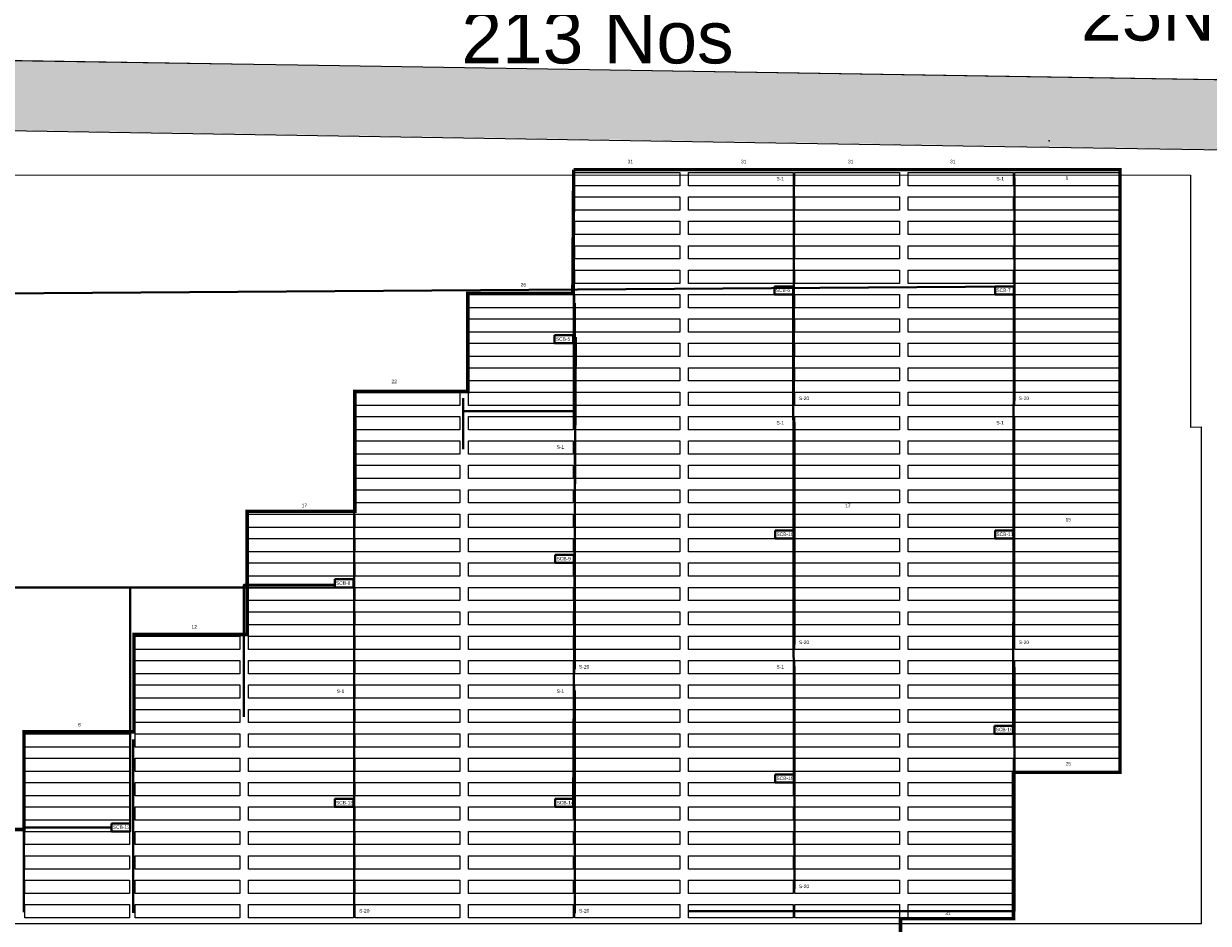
# Model space of a CAD drawing. Header units: inches. Extents: x 727810 to 1461440, y 2714588 to 5435005.
# Tile 230 of 233: x 730178 to 730517, y 2716091 to 2716349. Entities that reach past the tile are written whole.
import ezdxf

# ---------------------------------------------------------------- set-up
doc = ezdxf.new("R2010")
doc.units = ezdxf.units.IN
doc.header["$MEASUREMENT"] = 0
doc.linetypes.add('ACAD_ISO03W100', pattern=[30, 12, -18])
for name, color, linetype in [('31 new tables', 7, 'Continuous'), ('BHEL Make', 1, 'Continuous'), ('BOUNDARY DETAILS', 7, 'Continuous'), ('DETAILS', 7, 'Continuous'), ('Emvee', 3, 'Continuous'), ('POLYLINE', 3, 'Continuous'), ('SCB', 7, 'Continuous'), ('SMB Cable', 7, 'Continuous'), ('smb pink', 220, 'Continuous')]:
    doc.layers.add(name, color=color, linetype=linetype)
doc.layers.add('AM_8', color=1, linetype='Continuous', lineweight=15)
doc.styles.get("Standard").update_dxf_attribs({"font": 'arial.ttf'})

msp = doc.modelspace()

# ---------------------------------------------------------------- hatches: boundary and pattern name
at = {"layer": 'AM_8', "ltscale": 10}
h = msp.add_hatch(dxfattribs=at)
h.set_pattern_fill('AR-CONC', color=1, scale=0.1)
h.set_pattern_definition([(50, (0, -1.14), (18.2184669, -1.59390855), [1.905, -20.955]), (355, (0, -1.14), (-3.52434214, 19.10568452), [1.524, -16.76405842]), (100.4514447, (1.518, -1.273), (14.69412471, 17.51177519), [1.61900088, -17.80902446]), (46.1842, (0, 3.94), (27.10790409, -4.2042328), [2.8575, -31.4325]), (96.6355576, (2.26, 3.59), (23.7404134, 24.74261246), [2.42850231, -26.71356082]), (351.1841512, (0, 3.94), (23.7404134, 24.74261246), [2.2859967, -25.1459732]), (21, (2.54, 2.67), (15.16143913, -10.22651982), [1.905, -20.955]), (326, (2.54, 2.67), (6.18020283, 18.41879661), [1.524, -16.764]), (71.451445, (3.803, 1.818), (21.34164193, 8.19227689), [1.61900088, -17.80899376]), (37.5, (0, -1.14), (0.308860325, 8.455503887), [0, -16.5608, 0, -17.018, 0, -16.8275]), (7.5, (0, -1.14), (6.68196625, 10.018057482), [0, -9.7028, 0, -16.1798, 0, -6.4135]), (327.5, (-5.664, -1.14), (13.559059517, -0.5728744), [0, -6.35, 0, -19.812, 0, -26.289]), (317.5, (-8.204, -1.14), (14.81291814, 2.542649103), [0, -8.255, 0, -13.1572, 0, -18.669])])
h.paths.add_polyline_path([(730391.82316, 2715878.16018), (730356.7819, 2715850.51698), (730272.22694, 2715783.8137), (730096.51231, 2715646.5984), (730080.0676, 2715658.3065), (730079.18894, 2715658.57034), (730082.7077, 2715661.194), (730259.8786, 2715799.5465), (730344.3948, 2715866.2192), (730379.4438, 2715893.8685), (730671.4684, 2716124.0062), (730657.0154, 2716226.259), (730645.0894, 2716310.634), (730560.6399, 2716311.9751), (730459.0973, 2716313.5877), (730357.5548, 2716315.2002), (730256.0122, 2716316.8128), (730154.4697, 2716318.4254), (730052.9271, 2716320.038), (729951.3846, 2716321.6505), (729849.842, 2716323.2631), (729748.2994, 2716324.8757), (729646.7569, 2716326.4882), (729545.2143, 2716328.1008), (729443.6718, 2716329.7134), (729342.1292, 2716331.326), (729240.5867, 2716332.9385), (729139.0441, 2716334.5511), (729037.5016, 2716336.1637), (728935.959, 2716337.7762), (728834.4165, 2716339.3888), (728732.7414, 2716341.0035), (728626.066, 2716344.1123), (728519.5231, 2716347.2172), (728412.9801, 2716350.3221), (728306.4372, 2716353.427), (728093.3514, 2716359.6368), (728003.9825, 2716362.2412), (728001.5191, 2716280.3372), (727998.4549, 2716178.4583), (727995.3907, 2716076.5793), (727992.3266, 2715974.7004), (727987.67284, 2715819.9715), (727987.22168, 2715804.9715), (727986.1982, 2715770.9426), (727983.134, 2715669.0636), (727979.3235, 2715542.3694), (729920.1414, 2715542.3694), (729990.8211, 2715592.6815), (730064.21459, 2715647.40517), (730073.3836, 2715644.6519), (730083.91997, 2715637.15035), (730002.59918, 2715576.51593), (729926.53277, 2715522.3694), (727958.71293, 2715522.3694), (727963.14304, 2715669.66486), (727966.20724, 2715771.54387), (727972.33564, 2715975.30167), (727975.39974, 2716077.18055), (727978.46394, 2716179.05957), (727981.52814, 2716280.93847), (727984.59224, 2716382.81476), (728093.934, 2716379.62831), (728200.4769, 2716376.52341), (728307.0198, 2716373.41851), (728413.5627, 2716370.31361), (728520.1057, 2716367.20871), (728626.6486, 2716364.10381), (728733.19151, 2716360.99887), (728834.73408, 2716359.38628), (728936.27658, 2716357.77368), (729037.81916, 2716356.16118), (729139.36168, 2716354.54858), (729240.90428, 2716352.93598), (729342.44676, 2716351.32348), (729443.98938, 2716349.71088), (729545.53188, 2716348.09828), (729647.07448, 2716346.48568), (729748.61696, 2716344.87318), (729850.15958, 2716343.26058), (729951.70218, 2716341.64798), (730053.24466, 2716340.03548), (730154.78728, 2716338.42288), (730256.32978, 2716336.81028), (730357.87238, 2716335.19768), (730459.41486, 2716333.58518), (730560.95748, 2716331.97258), (730662.50002, 2716330.36003), (730676.81856, 2716229.05808), (730692.88125, 2716115.41696)])

# ---------------------------------------------------------------- linework, layer by layer
msp.add_point((730471.82998, 2716315.08638))
at = {"layer": '31 new tables'}
msp.add_lwpolyline([(730512.35451, 2716305.21551), (730512.35451, 2716232.93568), (730515.42673, 2716233.05702), (730515.42673, 2716090.46762), (730083.69042, 2716090.46762), (730083.69042, 2716070.16149), (730020.07637, 2716070.16959), (730019.98675, 2716083.11019), (729954.83228, 2716083.11019), (729954.9219, 2716305.33684)], close=True, dxfattribs=at)
at = {"layer": 'BHEL Make', "color": 1}
for points in [[(730461.92494, 2716305.97559), (730491.96494, 2716305.97559), (730491.96494, 2716302.17559), (730461.92494, 2716302.17559), (730461.92494, 2716305.97559)], [(730461.92494, 2716298.97559), (730491.96494, 2716298.97559), (730491.96494, 2716295.17559), (730461.92494, 2716295.17559), (730461.92494, 2716298.97559)], [(730461.92494, 2716291.97559), (730491.96494, 2716291.97559), (730491.96494, 2716288.17559), (730461.92494, 2716288.17559), (730461.92494, 2716291.97559)], [(730461.92494, 2716284.97559), (730491.96494, 2716284.97559), (730491.96494, 2716281.17559), (730461.92494, 2716281.17559), (730461.92494, 2716284.97559)], [(730461.92494, 2716277.97559), (730491.96494, 2716277.97559), (730491.96494, 2716274.17559), (730461.92494, 2716274.17559), (730461.92494, 2716277.97559)], [(730461.92494, 2716270.97559), (730491.96494, 2716270.97559), (730491.96494, 2716267.17559), (730461.92494, 2716267.17559), (730461.92494, 2716270.97559)], [(730461.92494, 2716263.97559), (730491.96494, 2716263.97559), (730491.96494, 2716260.17559), (730461.92494, 2716260.17559), (730461.92494, 2716263.97559)], [(730461.92494, 2716256.97559), (730491.96494, 2716256.97559), (730491.96494, 2716253.17559), (730461.92494, 2716253.17559), (730461.92494, 2716256.97559)], [(730461.92494, 2716249.97559), (730491.96494, 2716249.97559), (730491.96494, 2716246.17559), (730461.92494, 2716246.17559), (730461.92494, 2716249.97559)], [(730461.92494, 2716242.97559), (730491.96494, 2716242.97559), (730491.96494, 2716239.17559), (730461.92494, 2716239.17559), (730461.92494, 2716242.97559)], [(730461.92494, 2716235.97559), (730491.96494, 2716235.97559), (730491.96494, 2716232.17559), (730461.92494, 2716232.17559), (730461.92494, 2716235.97559)], [(730461.92494, 2716228.97559), (730491.96494, 2716228.97559), (730491.96494, 2716225.17559), (730461.92494, 2716225.17559), (730461.92494, 2716228.97559)], [(730461.92494, 2716221.97559), (730491.96494, 2716221.97559), (730491.96494, 2716218.17559), (730461.92494, 2716218.17559), (730461.92494, 2716221.97559)], [(730461.92494, 2716214.97559), (730491.96494, 2716214.97559), (730491.96494, 2716211.17559), (730461.92494, 2716211.17559), (730461.92494, 2716214.97559)], [(730461.92494, 2716207.97559), (730491.96494, 2716207.97559), (730491.96494, 2716204.17559), (730461.92494, 2716204.17559), (730461.92494, 2716207.97559)], [(730461.92494, 2716200.97559), (730491.96494, 2716200.97559), (730491.96494, 2716197.17559), (730461.92494, 2716197.17559), (730461.92494, 2716200.97559)], [(730461.92494, 2716193.97559), (730491.96494, 2716193.97559), (730491.96494, 2716190.17559), (730461.92494, 2716190.17559), (730461.92494, 2716193.97559)], [(730461.92494, 2716186.97559), (730491.96494, 2716186.97559), (730491.96494, 2716183.17559), (730461.92494, 2716183.17559), (730461.92494, 2716186.97559)], [(730461.92494, 2716179.97559), (730491.96494, 2716179.97559), (730491.96494, 2716176.17559), (730461.92494, 2716176.17559), (730461.92494, 2716179.97559)], [(730461.92494, 2716172.97559), (730491.96494, 2716172.97559), (730491.96494, 2716169.17559), (730461.92494, 2716169.17559), (730461.92494, 2716172.97559)], [(730461.92494, 2716165.97559), (730491.96494, 2716165.97559), (730491.96494, 2716162.17559), (730461.92494, 2716162.17559), (730461.92494, 2716165.97559)], [(730461.92494, 2716158.97559), (730491.96494, 2716158.97559), (730491.96494, 2716155.17559), (730461.92494, 2716155.17559), (730461.92494, 2716158.97559)], [(730461.92494, 2716151.97559), (730491.96494, 2716151.97559), (730491.96494, 2716148.17559), (730461.92494, 2716148.17559), (730461.92494, 2716151.97559)], [(730461.92494, 2716144.97559), (730491.96494, 2716144.97559), (730491.96494, 2716141.17559), (730461.92494, 2716141.17559), (730461.92494, 2716144.97559)], [(730461.92494, 2716137.97559), (730491.96494, 2716137.97559), (730491.96494, 2716134.17559), (730461.92494, 2716134.17559), (730461.92494, 2716137.97559)]]:
    msp.add_lwpolyline(points, dxfattribs=at)
at = {"layer": 'BOUNDARY DETAILS', "color": 5, "linetype": 'ACAD_ISO03W100', "const_width": 0.25}
msp.add_lwpolyline([(729545.53188, 2716348.09828), (729647.07448, 2716346.48568), (729748.61696, 2716344.87318), (729850.15958, 2716343.26058), (729951.70218, 2716341.64798), (730053.24466, 2716340.03548), (730154.78728, 2716338.42288), (730256.32978, 2716336.81028), (730357.87238, 2716335.19768), (730459.41486, 2716333.58518), (730560.95748, 2716331.97258), (730662.50002, 2716330.36003), (730676.81856, 2716229.05808), (730692.88125, 2716115.41696), (730391.82316, 2715878.16018), (730356.7819, 2715850.51698), (730272.22694, 2715783.8137), (730094.84143, 2715645.29361), (730002.59918, 2715576.51593), (729926.53277, 2715522.3694), (727958.71293, 2715522.3694)], dxfattribs=at)
at = {"layer": 'BOUNDARY DETAILS', "color": 2}
for points in [[(729545.53188, 2716348.09828), (729647.07448, 2716346.48568), (729748.61696, 2716344.87318), (729850.15958, 2716343.26058), (729951.70218, 2716341.64798), (730053.24466, 2716340.03548), (730154.78728, 2716338.42288), (730256.32978, 2716336.81028), (730357.87238, 2716335.19768), (730459.41486, 2716333.58518), (730560.95748, 2716331.97258), (730662.50002, 2716330.36003), (730676.81856, 2716229.05808), (730692.88125, 2716115.41696), (730391.82316, 2715878.16018), (730356.7819, 2715850.51698), (730272.22694, 2715783.8137), (730094.84143, 2715645.29361), (730002.59918, 2715576.51593), (729926.53277, 2715522.3694), (727958.71293, 2715522.3694)], [(729545.2143, 2716327.9808), (729646.7569, 2716326.3682), (729748.2994, 2716324.7557), (729951.3846, 2716321.5305), (730052.9271, 2716319.918), (730154.4697, 2716318.3054), (730256.0122, 2716316.6928), (730357.5548, 2716315.0802), (730459.0973, 2716313.4677), (730560.6399, 2716311.8551), (730645.0894, 2716310.514), (730657.0154, 2716226.139), (730671.4684, 2716123.8862), (730379.4438, 2715893.7485), (730344.3948, 2715866.0992), (730259.8786, 2715799.4265), (730082.7077, 2715661.074), (729990.8211, 2715592.5615), (729920.1414, 2715542.2494), (727979.3235, 2715542.2494)]]:
    msp.add_lwpolyline(points, dxfattribs=at)
at = {"layer": 'DETAILS', "color": 6, "lineweight": 40}
for p, q in [((730108.2447, 2716270.87629), (730461.62494, 2716273.27711)), ((730335.80494, 2716256.97559), (730335.80494, 2716268.50008)), ((730398.36494, 2716270.9755), (730398.36494, 2716268.50008)), ((730398.56494, 2716132.70661), (730398.36494, 2716269.07559)), ((730461.42494, 2716145.6726), (730461.62494, 2716270.9755)), ((730335.30494, 2716123.97559), (730336.00494, 2716258.70671)), ((730267.10499, 2716186.97559), (730054.00726, 2716186.97559)), ((730208.24494, 2716117.6725), (730208.24494, 2716186.97559)), ((730272.44494, 2716124.6725), (730272.44494, 2716187.6726))]:
    msp.add_line(p, q, dxfattribs=at)
at = {"layer": 'Emvee', "color": 3}
for points in [[(730335.80494, 2716305.97559), (730365.84494, 2716305.97559), (730365.84494, 2716302.17559), (730335.80494, 2716302.17559), (730335.80494, 2716305.97559)], [(730368.32494, 2716305.97559), (730398.36494, 2716305.97559), (730398.36494, 2716302.17559), (730368.32494, 2716302.17559), (730368.32494, 2716305.97559)], [(730398.86494, 2716305.97559), (730428.90494, 2716305.97559), (730428.90494, 2716302.17559), (730398.86494, 2716302.17559), (730398.86494, 2716305.97559)], [(730431.38494, 2716305.97559), (730461.42494, 2716305.97559), (730461.42494, 2716302.17559), (730431.38494, 2716302.17559), (730431.38494, 2716305.97559)], [(730335.80494, 2716298.97559), (730365.84494, 2716298.97559), (730365.84494, 2716295.17559), (730335.80494, 2716295.17559), (730335.80494, 2716298.97559)], [(730368.32494, 2716298.97559), (730398.36494, 2716298.97559), (730398.36494, 2716295.17559), (730368.32494, 2716295.17559), (730368.32494, 2716298.97559)], [(730398.86494, 2716298.97559), (730428.90494, 2716298.97559), (730428.90494, 2716295.17559), (730398.86494, 2716295.17559), (730398.86494, 2716298.97559)], [(730431.38494, 2716298.97559), (730461.42494, 2716298.97559), (730461.42494, 2716295.17559), (730431.38494, 2716295.17559), (730431.38494, 2716298.97559)], [(730335.80494, 2716291.97559), (730365.84494, 2716291.97559), (730365.84494, 2716288.17559), (730335.80494, 2716288.17559), (730335.80494, 2716291.97559)], [(730368.32494, 2716291.97559), (730398.36494, 2716291.97559), (730398.36494, 2716288.17559), (730368.32494, 2716288.17559), (730368.32494, 2716291.97559)], [(730398.86494, 2716291.97559), (730428.90494, 2716291.97559), (730428.90494, 2716288.17559), (730398.86494, 2716288.17559), (730398.86494, 2716291.97559)], [(730431.38494, 2716291.97559), (730461.42494, 2716291.97559), (730461.42494, 2716288.17559), (730431.38494, 2716288.17559), (730431.38494, 2716291.97559)], [(730335.80494, 2716284.97559), (730365.84494, 2716284.97559), (730365.84494, 2716281.17559), (730335.80494, 2716281.17559), (730335.80494, 2716284.97559)], [(730368.32494, 2716284.97559), (730398.36494, 2716284.97559), (730398.36494, 2716281.17559), (730368.32494, 2716281.17559), (730368.32494, 2716284.97559)], [(730398.86494, 2716284.97559), (730428.90494, 2716284.97559), (730428.90494, 2716281.17559), (730398.86494, 2716281.17559), (730398.86494, 2716284.97559)], [(730431.38494, 2716284.97559), (730461.42494, 2716284.97559), (730461.42494, 2716281.17559), (730431.38494, 2716281.17559), (730431.38494, 2716284.97559)], [(730335.80494, 2716277.97559), (730365.84494, 2716277.97559), (730365.84494, 2716274.17559), (730335.80494, 2716274.17559), (730335.80494, 2716277.97559)], [(730368.32494, 2716277.97559), (730398.36494, 2716277.97559), (730398.36494, 2716274.17559), (730368.32494, 2716274.17559), (730368.32494, 2716277.97559)], [(730398.86494, 2716277.97559), (730428.90494, 2716277.97559), (730428.90494, 2716274.17559), (730398.86494, 2716274.17559), (730398.86494, 2716277.97559)], [(730431.38494, 2716277.97559), (730461.42494, 2716277.97559), (730461.42494, 2716274.17559), (730431.38494, 2716274.17559), (730431.38494, 2716277.97559)], [(730335.80494, 2716270.97559), (730365.84494, 2716270.97559), (730365.84494, 2716267.17559), (730335.80494, 2716267.17559), (730335.80494, 2716270.97559)], [(730368.32494, 2716270.97559), (730398.36494, 2716270.97559), (730398.36494, 2716267.17559), (730368.32494, 2716267.17559), (730368.32494, 2716270.97559)], [(730398.86494, 2716270.97559), (730428.90494, 2716270.97559), (730428.90494, 2716267.17559), (730398.86494, 2716267.17559), (730398.86494, 2716270.97559)], [(730431.38494, 2716270.97559), (730461.42494, 2716270.97559), (730461.42494, 2716267.17559), (730431.38494, 2716267.17559), (730431.38494, 2716270.97559)], [(730335.80494, 2716263.97559), (730365.84494, 2716263.97559), (730365.84494, 2716260.17559), (730335.80494, 2716260.17559), (730335.80494, 2716263.97559)], [(730368.32494, 2716263.97559), (730398.36494, 2716263.97559), (730398.36494, 2716260.17559), (730368.32494, 2716260.17559), (730368.32494, 2716263.97559)], [(730398.86494, 2716263.97559), (730428.90494, 2716263.97559), (730428.90494, 2716260.17559), (730398.86494, 2716260.17559), (730398.86494, 2716263.97559)], [(730431.38494, 2716263.97559), (730461.42494, 2716263.97559), (730461.42494, 2716260.17559), (730431.38494, 2716260.17559), (730431.38494, 2716263.97559)], [(730335.80494, 2716256.97559), (730365.84494, 2716256.97559), (730365.84494, 2716253.17559), (730335.80494, 2716253.17559), (730335.80494, 2716256.97559)], [(730368.32494, 2716256.97559), (730398.36494, 2716256.97559), (730398.36494, 2716253.17559), (730368.32494, 2716253.17559), (730368.32494, 2716256.97559)], [(730398.86494, 2716256.97559), (730428.90494, 2716256.97559), (730428.90494, 2716253.17559), (730398.86494, 2716253.17559), (730398.86494, 2716256.97559)], [(730431.38494, 2716256.97559), (730461.42494, 2716256.97559), (730461.42494, 2716253.17559), (730431.38494, 2716253.17559), (730431.38494, 2716256.97559)], [(730335.80494, 2716249.97559), (730365.84494, 2716249.97559), (730365.84494, 2716246.17559), (730335.80494, 2716246.17559), (730335.80494, 2716249.97559)], [(730368.32494, 2716249.97559), (730398.36494, 2716249.97559), (730398.36494, 2716246.17559), (730368.32494, 2716246.17559), (730368.32494, 2716249.97559)], [(730398.86494, 2716249.97559), (730428.90494, 2716249.97559), (730428.90494, 2716246.17559), (730398.86494, 2716246.17559), (730398.86494, 2716249.97559)], [(730431.38494, 2716249.97559), (730461.42494, 2716249.97559), (730461.42494, 2716246.17559), (730431.38494, 2716246.17559), (730431.38494, 2716249.97559)], [(730335.80494, 2716242.97559), (730365.84494, 2716242.97559), (730365.84494, 2716239.17559), (730335.80494, 2716239.17559), (730335.80494, 2716242.97559)], [(730368.32494, 2716242.97559), (730398.36494, 2716242.97559), (730398.36494, 2716239.17559), (730368.32494, 2716239.17559), (730368.32494, 2716242.97559)], [(730398.86494, 2716242.97559), (730428.90494, 2716242.97559), (730428.90494, 2716239.17559), (730398.86494, 2716239.17559), (730398.86494, 2716242.97559)], [(730431.38494, 2716242.97559), (730461.42494, 2716242.97559), (730461.42494, 2716239.17559), (730431.38494, 2716239.17559), (730431.38494, 2716242.97559)], [(730272.74494, 2716235.97559), (730302.78494, 2716235.97559), (730302.78494, 2716232.17559), (730272.74494, 2716232.17559), (730272.74494, 2716235.97559)], [(730305.26494, 2716235.97559), (730335.30494, 2716235.97559), (730335.30494, 2716232.17559), (730305.26494, 2716232.17559), (730305.26494, 2716235.97559)], [(730335.80494, 2716235.97559), (730365.84494, 2716235.97559), (730365.84494, 2716232.17559), (730335.80494, 2716232.17559), (730335.80494, 2716235.97559)], [(730368.32494, 2716235.97559), (730398.36494, 2716235.97559), (730398.36494, 2716232.17559), (730368.32494, 2716232.17559), (730368.32494, 2716235.97559)], [(730398.86494, 2716235.97559), (730428.90494, 2716235.97559), (730428.90494, 2716232.17559), (730398.86494, 2716232.17559), (730398.86494, 2716235.97559)], [(730431.38494, 2716235.97559), (730461.42494, 2716235.97559), (730461.42494, 2716232.17559), (730431.38494, 2716232.17559), (730431.38494, 2716235.97559)], [(730272.74494, 2716228.97559), (730302.78494, 2716228.97559), (730302.78494, 2716225.17559), (730272.74494, 2716225.17559), (730272.74494, 2716228.97559)], [(730305.26494, 2716228.97559), (730335.30494, 2716228.97559), (730335.30494, 2716225.17559), (730305.26494, 2716225.17559), (730305.26494, 2716228.97559)], [(730335.80494, 2716228.97559), (730365.84494, 2716228.97559), (730365.84494, 2716225.17559), (730335.80494, 2716225.17559), (730335.80494, 2716228.97559)], [(730368.32494, 2716228.97559), (730398.36494, 2716228.97559), (730398.36494, 2716225.17559), (730368.32494, 2716225.17559), (730368.32494, 2716228.97559)], [(730398.86494, 2716228.97559), (730428.90494, 2716228.97559), (730428.90494, 2716225.17559), (730398.86494, 2716225.17559), (730398.86494, 2716228.97559)], [(730431.38494, 2716228.97559), (730461.42494, 2716228.97559), (730461.42494, 2716225.17559), (730431.38494, 2716225.17559), (730431.38494, 2716228.97559)], [(730272.74494, 2716221.97559), (730302.78494, 2716221.97559), (730302.78494, 2716218.17559), (730272.74494, 2716218.17559), (730272.74494, 2716221.97559)], [(730305.26494, 2716221.97559), (730335.30494, 2716221.97559), (730335.30494, 2716218.17559), (730305.26494, 2716218.17559), (730305.26494, 2716221.97559)], [(730335.80494, 2716221.97559), (730365.84494, 2716221.97559), (730365.84494, 2716218.17559), (730335.80494, 2716218.17559), (730335.80494, 2716221.97559)], [(730368.32494, 2716221.97559), (730398.36494, 2716221.97559), (730398.36494, 2716218.17559), (730368.32494, 2716218.17559), (730368.32494, 2716221.97559)], [(730398.86494, 2716221.97559), (730428.90494, 2716221.97559), (730428.90494, 2716218.17559), (730398.86494, 2716218.17559), (730398.86494, 2716221.97559)], [(730431.38494, 2716221.97559), (730461.42494, 2716221.97559), (730461.42494, 2716218.17559), (730431.38494, 2716218.17559), (730431.38494, 2716221.97559)], [(730272.74494, 2716214.97559), (730302.78494, 2716214.97559), (730302.78494, 2716211.17559), (730272.74494, 2716211.17559), (730272.74494, 2716214.97559)], [(730305.26494, 2716214.97559), (730335.30494, 2716214.97559), (730335.30494, 2716211.17559), (730305.26494, 2716211.17559), (730305.26494, 2716214.97559)], [(730335.80494, 2716214.97559), (730365.84494, 2716214.97559), (730365.84494, 2716211.17559), (730335.80494, 2716211.17559), (730335.80494, 2716214.97559)], [(730368.32494, 2716214.97559), (730398.36494, 2716214.97559), (730398.36494, 2716211.17559), (730368.32494, 2716211.17559), (730368.32494, 2716214.97559)], [(730398.86494, 2716214.97559), (730428.90494, 2716214.97559), (730428.90494, 2716211.17559), (730398.86494, 2716211.17559), (730398.86494, 2716214.97559)], [(730431.38494, 2716214.97559), (730461.42494, 2716214.97559), (730461.42494, 2716211.17559), (730431.38494, 2716211.17559), (730431.38494, 2716214.97559)], [(730242.20494, 2716207.97559), (730272.24494, 2716207.97559), (730272.24494, 2716204.17559), (730242.20494, 2716204.17559), (730242.20494, 2716207.97559)], [(730272.74494, 2716207.97559), (730302.78494, 2716207.97559), (730302.78494, 2716204.17559), (730272.74494, 2716204.17559), (730272.74494, 2716207.97559)], [(730305.26494, 2716207.97559), (730335.30494, 2716207.97559), (730335.30494, 2716204.17559), (730305.26494, 2716204.17559), (730305.26494, 2716207.97559)], [(730335.80494, 2716207.97559), (730365.84494, 2716207.97559), (730365.84494, 2716204.17559), (730335.80494, 2716204.17559), (730335.80494, 2716207.97559)], [(730368.32494, 2716207.97559), (730398.36494, 2716207.97559), (730398.36494, 2716204.17559), (730368.32494, 2716204.17559), (730368.32494, 2716207.97559)], [(730398.86494, 2716207.97559), (730428.90494, 2716207.97559), (730428.90494, 2716204.17559), (730398.86494, 2716204.17559), (730398.86494, 2716207.97559)], [(730431.38494, 2716207.97559), (730461.42494, 2716207.97559), (730461.42494, 2716204.17559), (730431.38494, 2716204.17559), (730431.38494, 2716207.97559)], [(730242.20494, 2716200.97559), (730272.24494, 2716200.97559), (730272.24494, 2716197.17559), (730242.20494, 2716197.17559), (730242.20494, 2716200.97559)], [(730272.74494, 2716200.97559), (730302.78494, 2716200.97559), (730302.78494, 2716197.17559), (730272.74494, 2716197.17559), (730272.74494, 2716200.97559)], [(730305.26494, 2716200.97559), (730335.30494, 2716200.97559), (730335.30494, 2716197.17559), (730305.26494, 2716197.17559), (730305.26494, 2716200.97559)], [(730335.80494, 2716200.97559), (730365.84494, 2716200.97559), (730365.84494, 2716197.17559), (730335.80494, 2716197.17559), (730335.80494, 2716200.97559)], [(730368.32494, 2716200.97559), (730398.36494, 2716200.97559), (730398.36494, 2716197.17559), (730368.32494, 2716197.17559), (730368.32494, 2716200.97559)], [(730398.86494, 2716200.97559), (730428.90494, 2716200.97559), (730428.90494, 2716197.17559), (730398.86494, 2716197.17559), (730398.86494, 2716200.97559)], [(730431.38494, 2716200.97559), (730461.42494, 2716200.97559), (730461.42494, 2716197.17559), (730431.38494, 2716197.17559), (730431.38494, 2716200.97559)], [(730242.20494, 2716193.97559), (730272.24494, 2716193.97559), (730272.24494, 2716190.17559), (730242.20494, 2716190.17559), (730242.20494, 2716193.97559)], [(730272.74494, 2716193.97559), (730302.78494, 2716193.97559), (730302.78494, 2716190.17559), (730272.74494, 2716190.17559), (730272.74494, 2716193.97559)], [(730305.26494, 2716193.97559), (730335.30494, 2716193.97559), (730335.30494, 2716190.17559), (730305.26494, 2716190.17559), (730305.26494, 2716193.97559)], [(730335.80494, 2716193.97559), (730365.84494, 2716193.97559), (730365.84494, 2716190.17559), (730335.80494, 2716190.17559), (730335.80494, 2716193.97559)], [(730368.32494, 2716193.97559), (730398.36494, 2716193.97559), (730398.36494, 2716190.17559), (730368.32494, 2716190.17559), (730368.32494, 2716193.97559)], [(730398.86494, 2716193.97559), (730428.90494, 2716193.97559), (730428.90494, 2716190.17559), (730398.86494, 2716190.17559), (730398.86494, 2716193.97559)], [(730431.38494, 2716193.97559), (730461.42494, 2716193.97559), (730461.42494, 2716190.17559), (730431.38494, 2716190.17559), (730431.38494, 2716193.97559)], [(730242.20494, 2716186.97559), (730272.24494, 2716186.97559), (730272.24494, 2716183.17559), (730242.20494, 2716183.17559), (730242.20494, 2716186.97559)], [(730272.74494, 2716186.97559), (730302.78494, 2716186.97559), (730302.78494, 2716183.17559), (730272.74494, 2716183.17559), (730272.74494, 2716186.97559)], [(730305.26494, 2716186.97559), (730335.30494, 2716186.97559), (730335.30494, 2716183.17559), (730305.26494, 2716183.17559), (730305.26494, 2716186.97559)], [(730335.80494, 2716186.97559), (730365.84494, 2716186.97559), (730365.84494, 2716183.17559), (730335.80494, 2716183.17559), (730335.80494, 2716186.97559)], [(730368.32494, 2716186.97559), (730398.36494, 2716186.97559), (730398.36494, 2716183.17559), (730368.32494, 2716183.17559), (730368.32494, 2716186.97559)], [(730398.86494, 2716186.97559), (730428.90494, 2716186.97559), (730428.90494, 2716183.17559), (730398.86494, 2716183.17559), (730398.86494, 2716186.97559)], [(730431.38494, 2716186.97559), (730461.42494, 2716186.97559), (730461.42494, 2716183.17559), (730431.38494, 2716183.17559), (730431.38494, 2716186.97559)], [(730242.20494, 2716179.97559), (730272.24494, 2716179.97559), (730272.24494, 2716176.17559), (730242.20494, 2716176.17559), (730242.20494, 2716179.97559)], [(730272.74494, 2716179.97559), (730302.78494, 2716179.97559), (730302.78494, 2716176.17559), (730272.74494, 2716176.17559), (730272.74494, 2716179.97559)], [(730305.26494, 2716179.97559), (730335.30494, 2716179.97559), (730335.30494, 2716176.17559), (730305.26494, 2716176.17559), (730305.26494, 2716179.97559)], [(730335.80494, 2716179.97559), (730365.84494, 2716179.97559), (730365.84494, 2716176.17559), (730335.80494, 2716176.17559), (730335.80494, 2716179.97559)], [(730368.32494, 2716179.97559), (730398.36494, 2716179.97559), (730398.36494, 2716176.17559), (730368.32494, 2716176.17559), (730368.32494, 2716179.97559)], [(730398.86494, 2716179.97559), (730428.90494, 2716179.97559), (730428.90494, 2716176.17559), (730398.86494, 2716176.17559), (730398.86494, 2716179.97559)], [(730431.38494, 2716179.97559), (730461.42494, 2716179.97559), (730461.42494, 2716176.17559), (730431.38494, 2716176.17559), (730431.38494, 2716179.97559)], [(730209.68494, 2716172.97559), (730239.72494, 2716172.97559), (730239.72494, 2716169.17559), (730209.68494, 2716169.17559), (730209.68494, 2716172.97559)], [(730242.20494, 2716172.97559), (730272.24494, 2716172.97559), (730272.24494, 2716169.17559), (730242.20494, 2716169.17559), (730242.20494, 2716172.97559)], [(730272.74494, 2716172.97559), (730302.78494, 2716172.97559), (730302.78494, 2716169.17559), (730272.74494, 2716169.17559), (730272.74494, 2716172.97559)], [(730305.26494, 2716172.97559), (730335.30494, 2716172.97559), (730335.30494, 2716169.17559), (730305.26494, 2716169.17559), (730305.26494, 2716172.97559)], [(730335.80494, 2716172.97559), (730365.84494, 2716172.97559), (730365.84494, 2716169.17559), (730335.80494, 2716169.17559), (730335.80494, 2716172.97559)], [(730368.32494, 2716172.97559), (730398.36494, 2716172.97559), (730398.36494, 2716169.17559), (730368.32494, 2716169.17559), (730368.32494, 2716172.97559)], [(730398.86494, 2716172.97559), (730428.90494, 2716172.97559), (730428.90494, 2716169.17559), (730398.86494, 2716169.17559), (730398.86494, 2716172.97559)], [(730431.38494, 2716172.97559), (730461.42494, 2716172.97559), (730461.42494, 2716169.17559), (730431.38494, 2716169.17559), (730431.38494, 2716172.97559)], [(730209.68494, 2716165.97559), (730239.72494, 2716165.97559), (730239.72494, 2716162.17559), (730209.68494, 2716162.17559), (730209.68494, 2716165.97559)], [(730242.20494, 2716165.97559), (730272.24494, 2716165.97559), (730272.24494, 2716162.17559), (730242.20494, 2716162.17559), (730242.20494, 2716165.97559)], [(730272.74494, 2716165.97559), (730302.78494, 2716165.97559), (730302.78494, 2716162.17559), (730272.74494, 2716162.17559), (730272.74494, 2716165.97559)], [(730305.26494, 2716165.97559), (730335.30494, 2716165.97559), (730335.30494, 2716162.17559), (730305.26494, 2716162.17559), (730305.26494, 2716165.97559)], [(730335.80494, 2716165.97559), (730365.84494, 2716165.97559), (730365.84494, 2716162.17559), (730335.80494, 2716162.17559), (730335.80494, 2716165.97559)], [(730368.32494, 2716165.97559), (730398.36494, 2716165.97559), (730398.36494, 2716162.17559), (730368.32494, 2716162.17559), (730368.32494, 2716165.97559)], [(730398.86494, 2716165.97559), (730428.90494, 2716165.97559), (730428.90494, 2716162.17559), (730398.86494, 2716162.17559), (730398.86494, 2716165.97559)], [(730431.38494, 2716165.97559), (730461.42494, 2716165.97559), (730461.42494, 2716162.17559), (730431.38494, 2716162.17559), (730431.38494, 2716165.97559)], [(730209.68494, 2716158.97559), (730239.72494, 2716158.97559), (730239.72494, 2716155.17559), (730209.68494, 2716155.17559), (730209.68494, 2716158.97559)], [(730242.20494, 2716158.97559), (730272.24494, 2716158.97559), (730272.24494, 2716155.17559), (730242.20494, 2716155.17559), (730242.20494, 2716158.97559)], [(730272.74494, 2716158.97559), (730302.78494, 2716158.97559), (730302.78494, 2716155.17559), (730272.74494, 2716155.17559), (730272.74494, 2716158.97559)], [(730305.26494, 2716158.97559), (730335.30494, 2716158.97559), (730335.30494, 2716155.17559), (730305.26494, 2716155.17559), (730305.26494, 2716158.97559)], [(730335.80494, 2716158.97559), (730365.84494, 2716158.97559), (730365.84494, 2716155.17559), (730335.80494, 2716155.17559), (730335.80494, 2716158.97559)], [(730368.32494, 2716158.97559), (730398.36494, 2716158.97559), (730398.36494, 2716155.17559), (730368.32494, 2716155.17559), (730368.32494, 2716158.97559)], [(730398.86494, 2716158.97559), (730428.90494, 2716158.97559), (730428.90494, 2716155.17559), (730398.86494, 2716155.17559), (730398.86494, 2716158.97559)], [(730431.38494, 2716158.97559), (730461.42494, 2716158.97559), (730461.42494, 2716155.17559), (730431.38494, 2716155.17559), (730431.38494, 2716158.97559)], [(730209.68494, 2716151.97559), (730239.72494, 2716151.97559), (730239.72494, 2716148.17559), (730209.68494, 2716148.17559), (730209.68494, 2716151.97559)], [(730242.20494, 2716151.97559), (730272.24494, 2716151.97559), (730272.24494, 2716148.17559), (730242.20494, 2716148.17559), (730242.20494, 2716151.97559)], [(730272.74494, 2716151.97559), (730302.78494, 2716151.97559), (730302.78494, 2716148.17559), (730272.74494, 2716148.17559), (730272.74494, 2716151.97559)], [(730305.26494, 2716151.97559), (730335.30494, 2716151.97559), (730335.30494, 2716148.17559), (730305.26494, 2716148.17559), (730305.26494, 2716151.97559)], [(730335.80494, 2716151.97559), (730365.84494, 2716151.97559), (730365.84494, 2716148.17559), (730335.80494, 2716148.17559), (730335.80494, 2716151.97559)], [(730368.32494, 2716151.97559), (730398.36494, 2716151.97559), (730398.36494, 2716148.17559), (730368.32494, 2716148.17559), (730368.32494, 2716151.97559)], [(730398.86494, 2716151.97559), (730428.90494, 2716151.97559), (730428.90494, 2716148.17559), (730398.86494, 2716148.17559), (730398.86494, 2716151.97559)], [(730431.38494, 2716151.97559), (730461.42494, 2716151.97559), (730461.42494, 2716148.17559), (730431.38494, 2716148.17559), (730431.38494, 2716151.97559)], [(730178.00494, 2716144.97559), (730208.04494, 2716144.97559), (730208.04494, 2716141.17559), (730178.00494, 2716141.17559), (730178.00494, 2716144.97559)], [(730209.68494, 2716144.97559), (730239.72494, 2716144.97559), (730239.72494, 2716141.17559), (730209.68494, 2716141.17559), (730209.68494, 2716144.97559)], [(730242.20494, 2716144.97559), (730272.24494, 2716144.97559), (730272.24494, 2716141.17559), (730242.20494, 2716141.17559), (730242.20494, 2716144.97559)], [(730272.74494, 2716144.97559), (730302.78494, 2716144.97559), (730302.78494, 2716141.17559), (730272.74494, 2716141.17559), (730272.74494, 2716144.97559)], [(730305.26494, 2716144.97559), (730335.30494, 2716144.97559), (730335.30494, 2716141.17559), (730305.26494, 2716141.17559), (730305.26494, 2716144.97559)], [(730335.80494, 2716144.97559), (730365.84494, 2716144.97559), (730365.84494, 2716141.17559), (730335.80494, 2716141.17559), (730335.80494, 2716144.97559)], [(730368.32494, 2716144.97559), (730398.36494, 2716144.97559), (730398.36494, 2716141.17559), (730368.32494, 2716141.17559), (730368.32494, 2716144.97559)], [(730398.86494, 2716144.97559), (730428.90494, 2716144.97559), (730428.90494, 2716141.17559), (730398.86494, 2716141.17559), (730398.86494, 2716144.97559)], [(730431.38494, 2716144.97559), (730461.42494, 2716144.97559), (730461.42494, 2716141.17559), (730431.38494, 2716141.17559), (730431.38494, 2716144.97559)], [(730178.00494, 2716137.97559), (730208.04494, 2716137.97559), (730208.04494, 2716134.17559), (730178.00494, 2716134.17559), (730178.00494, 2716137.97559)], [(730209.68494, 2716137.97559), (730239.72494, 2716137.97559), (730239.72494, 2716134.17559), (730209.68494, 2716134.17559), (730209.68494, 2716137.97559)], [(730242.20494, 2716137.97559), (730272.24494, 2716137.97559), (730272.24494, 2716134.17559), (730242.20494, 2716134.17559), (730242.20494, 2716137.97559)], [(730272.74494, 2716137.97559), (730302.78494, 2716137.97559), (730302.78494, 2716134.17559), (730272.74494, 2716134.17559), (730272.74494, 2716137.97559)], [(730305.26494, 2716137.97559), (730335.30494, 2716137.97559), (730335.30494, 2716134.17559), (730305.26494, 2716134.17559), (730305.26494, 2716137.97559)], [(730335.80494, 2716137.97559), (730365.84494, 2716137.97559), (730365.84494, 2716134.17559), (730335.80494, 2716134.17559), (730335.80494, 2716137.97559)], [(730368.32494, 2716137.97559), (730398.36494, 2716137.97559), (730398.36494, 2716134.17559), (730368.32494, 2716134.17559), (730368.32494, 2716137.97559)], [(730398.86494, 2716137.97559), (730428.90494, 2716137.97559), (730428.90494, 2716134.17559), (730398.86494, 2716134.17559), (730398.86494, 2716137.97559)], [(730431.38494, 2716137.97559), (730461.42494, 2716137.97559), (730461.42494, 2716134.17559), (730431.38494, 2716134.17559), (730431.38494, 2716137.97559)], [(730178.00494, 2716130.97559), (730208.04494, 2716130.97559), (730208.04494, 2716127.17559), (730178.00494, 2716127.17559), (730178.00494, 2716130.97559)], [(730209.68494, 2716130.97559), (730239.72494, 2716130.97559), (730239.72494, 2716127.17559), (730209.68494, 2716127.17559), (730209.68494, 2716130.97559)], [(730242.20494, 2716130.97559), (730272.24494, 2716130.97559), (730272.24494, 2716127.17559), (730242.20494, 2716127.17559), (730242.20494, 2716130.97559)], [(730272.74494, 2716130.97559), (730302.78494, 2716130.97559), (730302.78494, 2716127.17559), (730272.74494, 2716127.17559), (730272.74494, 2716130.97559)], [(730305.26494, 2716130.97559), (730335.30494, 2716130.97559), (730335.30494, 2716127.17559), (730305.26494, 2716127.17559), (730305.26494, 2716130.97559)], [(730335.80494, 2716130.97559), (730365.84494, 2716130.97559), (730365.84494, 2716127.17559), (730335.80494, 2716127.17559), (730335.80494, 2716130.97559)], [(730368.32494, 2716130.97559), (730398.36494, 2716130.97559), (730398.36494, 2716127.17559), (730368.32494, 2716127.17559), (730368.32494, 2716130.97559)], [(730398.86494, 2716130.97559), (730428.90494, 2716130.97559), (730428.90494, 2716127.17559), (730398.86494, 2716127.17559), (730398.86494, 2716130.97559)], [(730431.38494, 2716130.97559), (730461.42494, 2716130.97559), (730461.42494, 2716127.17559), (730431.38494, 2716127.17559), (730431.38494, 2716130.97559)], [(730178.00494, 2716123.97559), (730208.04494, 2716123.97559), (730208.04494, 2716120.17559), (730178.00494, 2716120.17559), (730178.00494, 2716123.97559)], [(730209.68494, 2716123.97559), (730239.72494, 2716123.97559), (730239.72494, 2716120.17559), (730209.68494, 2716120.17559), (730209.68494, 2716123.97559)], [(730242.20494, 2716123.97559), (730272.24494, 2716123.97559), (730272.24494, 2716120.17559), (730242.20494, 2716120.17559), (730242.20494, 2716123.97559)], [(730272.74494, 2716123.97559), (730302.78494, 2716123.97559), (730302.78494, 2716120.17559), (730272.74494, 2716120.17559), (730272.74494, 2716123.97559)], [(730305.26494, 2716123.97559), (730335.30494, 2716123.97559), (730335.30494, 2716120.17559), (730305.26494, 2716120.17559), (730305.26494, 2716123.97559)], [(730335.80494, 2716123.97559), (730365.84494, 2716123.97559), (730365.84494, 2716120.17559), (730335.80494, 2716120.17559), (730335.80494, 2716123.97559)], [(730368.32494, 2716123.97559), (730398.36494, 2716123.97559), (730398.36494, 2716120.17559), (730368.32494, 2716120.17559), (730368.32494, 2716123.97559)], [(730398.86494, 2716123.97559), (730428.90494, 2716123.97559), (730428.90494, 2716120.17559), (730398.86494, 2716120.17559), (730398.86494, 2716123.97559)], [(730431.38494, 2716123.97559), (730461.42494, 2716123.97559), (730461.42494, 2716120.17559), (730431.38494, 2716120.17559), (730431.38494, 2716123.97559)], [(730178.00494, 2716116.97559), (730208.04494, 2716116.97559), (730208.04494, 2716113.17559), (730178.00494, 2716113.17559), (730178.00494, 2716116.97559)], [(730209.68494, 2716116.97559), (730239.72494, 2716116.97559), (730239.72494, 2716113.17559), (730209.68494, 2716113.17559), (730209.68494, 2716116.97559)], [(730242.20494, 2716116.97559), (730272.24494, 2716116.97559), (730272.24494, 2716113.17559), (730242.20494, 2716113.17559), (730242.20494, 2716116.97559)], [(730272.74494, 2716116.97559), (730302.78494, 2716116.97559), (730302.78494, 2716113.17559), (730272.74494, 2716113.17559), (730272.74494, 2716116.97559)], [(730305.26494, 2716116.97559), (730335.30494, 2716116.97559), (730335.30494, 2716113.17559), (730305.26494, 2716113.17559), (730305.26494, 2716116.97559)], [(730335.80494, 2716116.97559), (730365.84494, 2716116.97559), (730365.84494, 2716113.17559), (730335.80494, 2716113.17559), (730335.80494, 2716116.97559)], [(730368.32494, 2716116.97559), (730398.36494, 2716116.97559), (730398.36494, 2716113.17559), (730368.32494, 2716113.17559), (730368.32494, 2716116.97559)], [(730398.86494, 2716116.97559), (730428.90494, 2716116.97559), (730428.90494, 2716113.17559), (730398.86494, 2716113.17559), (730398.86494, 2716116.97559)], [(730431.38494, 2716116.97559), (730461.42494, 2716116.97559), (730461.42494, 2716113.17559), (730431.38494, 2716113.17559), (730431.38494, 2716116.97559)], [(730178.00494, 2716109.97559), (730208.04494, 2716109.97559), (730208.04494, 2716106.17559), (730178.00494, 2716106.17559), (730178.00494, 2716109.97559)], [(730209.68494, 2716109.97559), (730239.72494, 2716109.97559), (730239.72494, 2716106.17559), (730209.68494, 2716106.17559), (730209.68494, 2716109.97559)], [(730242.20494, 2716109.97559), (730272.24494, 2716109.97559), (730272.24494, 2716106.17559), (730242.20494, 2716106.17559), (730242.20494, 2716109.97559)], [(730272.74494, 2716109.97559), (730302.78494, 2716109.97559), (730302.78494, 2716106.17559), (730272.74494, 2716106.17559), (730272.74494, 2716109.97559)], [(730305.26494, 2716109.97559), (730335.30494, 2716109.97559), (730335.30494, 2716106.17559), (730305.26494, 2716106.17559), (730305.26494, 2716109.97559)], [(730335.80494, 2716109.97559), (730365.84494, 2716109.97559), (730365.84494, 2716106.17559), (730335.80494, 2716106.17559), (730335.80494, 2716109.97559)], [(730368.32494, 2716109.97559), (730398.36494, 2716109.97559), (730398.36494, 2716106.17559), (730368.32494, 2716106.17559), (730368.32494, 2716109.97559)], [(730398.86494, 2716109.97559), (730428.90494, 2716109.97559), (730428.90494, 2716106.17559), (730398.86494, 2716106.17559), (730398.86494, 2716109.97559)], [(730431.38494, 2716109.97559), (730461.42494, 2716109.97559), (730461.42494, 2716106.17559), (730431.38494, 2716106.17559), (730431.38494, 2716109.97559)], [(730178.00494, 2716102.97559), (730208.04494, 2716102.97559), (730208.04494, 2716099.17559), (730178.00494, 2716099.17559), (730178.00494, 2716102.97559)], [(730209.68494, 2716102.97559), (730239.72494, 2716102.97559), (730239.72494, 2716099.17559), (730209.68494, 2716099.17559), (730209.68494, 2716102.97559)], [(730242.20494, 2716102.97559), (730272.24494, 2716102.97559), (730272.24494, 2716099.17559), (730242.20494, 2716099.17559), (730242.20494, 2716102.97559)], [(730272.74494, 2716102.97559), (730302.78494, 2716102.97559), (730302.78494, 2716099.17559), (730272.74494, 2716099.17559), (730272.74494, 2716102.97559)], [(730305.26494, 2716102.97559), (730335.30494, 2716102.97559), (730335.30494, 2716099.17559), (730305.26494, 2716099.17559), (730305.26494, 2716102.97559)], [(730335.80494, 2716102.97559), (730365.84494, 2716102.97559), (730365.84494, 2716099.17559), (730335.80494, 2716099.17559), (730335.80494, 2716102.97559)], [(730368.32494, 2716102.97559), (730398.36494, 2716102.97559), (730398.36494, 2716099.17559), (730368.32494, 2716099.17559), (730368.32494, 2716102.97559)], [(730398.86494, 2716102.97559), (730428.90494, 2716102.97559), (730428.90494, 2716099.17559), (730398.86494, 2716099.17559), (730398.86494, 2716102.97559)], [(730431.38494, 2716102.97559), (730461.42494, 2716102.97559), (730461.42494, 2716099.17559), (730431.38494, 2716099.17559), (730431.38494, 2716102.97559)], [(730178.00494, 2716095.97559), (730208.04494, 2716095.97559), (730208.04494, 2716092.17559), (730178.00494, 2716092.17559), (730178.00494, 2716095.97559)], [(730209.68494, 2716095.97559), (730239.72494, 2716095.97559), (730239.72494, 2716092.17559), (730209.68494, 2716092.17559), (730209.68494, 2716095.97559)], [(730242.20494, 2716095.97559), (730272.24494, 2716095.97559), (730272.24494, 2716092.17559), (730242.20494, 2716092.17559), (730242.20494, 2716095.97559)], [(730272.74494, 2716095.97559), (730302.78494, 2716095.97559), (730302.78494, 2716092.17559), (730272.74494, 2716092.17559), (730272.74494, 2716095.97559)], [(730305.26494, 2716095.97559), (730335.30494, 2716095.97559), (730335.30494, 2716092.17559), (730305.26494, 2716092.17559), (730305.26494, 2716095.97559)], [(730335.80494, 2716095.97559), (730365.84494, 2716095.97559), (730365.84494, 2716092.17559), (730335.80494, 2716092.17559), (730335.80494, 2716095.97559)], [(730368.32494, 2716095.97559), (730398.36494, 2716095.97559), (730398.36494, 2716092.17559), (730368.32494, 2716092.17559), (730368.32494, 2716095.97559)], [(730398.86494, 2716095.97559), (730428.90494, 2716095.97559), (730428.90494, 2716092.17559), (730398.86494, 2716092.17559), (730398.86494, 2716095.97559)], [(730431.38494, 2716095.97559), (730461.42494, 2716095.97559), (730461.42494, 2716092.17559), (730431.38494, 2716092.17559), (730431.38494, 2716095.97559)]]:
    msp.add_lwpolyline(points, dxfattribs=at)
at = {"layer": 'Emvee'}
for points in [[(730305.26494, 2716270.97559), (730335.30494, 2716270.97559), (730335.30494, 2716267.17559), (730305.26494, 2716267.17559), (730305.26494, 2716270.97559)], [(730305.26494, 2716263.97559), (730335.30494, 2716263.97559), (730335.30494, 2716260.17559), (730305.26494, 2716260.17559), (730305.26494, 2716263.97559)], [(730305.26494, 2716256.97559), (730335.30494, 2716256.97559), (730335.30494, 2716253.17559), (730305.26494, 2716253.17559), (730305.26494, 2716256.97559)], [(730305.26494, 2716249.97559), (730335.30494, 2716249.97559), (730335.30494, 2716246.17559), (730305.26494, 2716246.17559), (730305.26494, 2716249.97559)], [(730272.74494, 2716242.97559), (730302.78494, 2716242.97559), (730302.78494, 2716239.17559), (730272.74494, 2716239.17559), (730272.74494, 2716242.97559)], [(730305.26494, 2716242.97559), (730335.30494, 2716242.97559), (730335.30494, 2716239.17559), (730305.26494, 2716239.17559), (730305.26494, 2716242.97559)]]:
    msp.add_lwpolyline(points, dxfattribs=at)
at = {"layer": 'POLYLINE', "color": 0, "lineweight": 40}
for p, q in [((730202.90499, 2716118.12631), (730177.77581, 2716118.12631)), ((730177.77581, 2716118.12631), (730177.77581, 2716093.79015))]:
    msp.add_line(p, q, dxfattribs=at)
for points in [[(730335.52381, 2716257.99444), (730335.52381, 2716304.20149)], [(730398.60092, 2716272.12631), (730398.60092, 2716304.39812)], [(730461.84022, 2716272.12631), (730461.84022, 2716304.39812)], [(730398.60092, 2716272.12631), (730398.60092, 2716240.54109)], [(730461.84022, 2716272.12631), (730461.84022, 2716240.54109)], [(730335.52381, 2716257.99444), (730335.52381, 2716233.77444)], [(730303.75689, 2716226.57204), (730303.75689, 2716241.23647)], [(730303.75689, 2716237.52149), (730335.52381, 2716237.52149)], [(730398.80092, 2716202.12631), (730398.80092, 2716234.39812)], [(730461.78617, 2716202.12631), (730461.78617, 2716234.39812)], [(730335.74092, 2716195.12631), (730335.74092, 2716227.39812)], [(730272.4792, 2716188.1264), (730272.4792, 2716219.98914)], [(730398.80092, 2716202.12631), (730398.80092, 2716170.54109)], [(730461.78617, 2716202.12631), (730461.78617, 2716170.54109)], [(730335.74092, 2716195.12631), (730335.74092, 2716163.54109)], [(730240.85235, 2716149.83801), (730240.85235, 2716187.70176), (730266.90499, 2716187.70176)], [(730272.4792, 2716188.1264), (730272.4792, 2716163.78127)], [(730398.80092, 2716132.12631), (730398.80092, 2716164.39812)], [(730461.8565, 2716146.06405), (730461.8565, 2716164.08964)], [(730272.52012, 2716125.1264), (730272.52012, 2716157.17218)], [(730335.74092, 2716125.12631), (730335.74092, 2716157.39812)], [(730461.8565, 2716146.06405), (730461.8565, 2716094.09435)], [(730209.09854, 2716118.32477), (730209.09854, 2716143.30627)], [(730398.80092, 2716132.12631), (730398.80092, 2716100.54109)], [(730272.52012, 2716125.1264), (730272.52012, 2716093.65221)], [(730335.74092, 2716125.12631), (730335.74092, 2716093.54109)], [(730209.09854, 2716118.32477), (730209.09854, 2716093.59074)], [(730368.32494, 2716094.07559), (730461.8565, 2716094.09435)]]:
    msp.add_lwpolyline(points, dxfattribs=at)
at = {"layer": 'SCB', "lineweight": 40}
for points in [[(730393.02499, 2716273.27711), (730398.36494, 2716273.27711), (730398.36494, 2716270.9755), (730393.02499, 2716270.9755)], [(730456.28499, 2716273.27711), (730461.62494, 2716273.27711), (730461.62494, 2716270.9755), (730456.28499, 2716270.9755)], [(730393.22499, 2716203.27711), (730398.56494, 2716203.27711), (730398.56494, 2716200.9755), (730393.22499, 2716200.9755)], [(730330.16499, 2716196.27711), (730335.50494, 2716196.27711), (730335.50494, 2716193.9755), (730330.16499, 2716193.9755)], [(730456.08499, 2716147.27721), (730461.42494, 2716147.27721), (730461.42494, 2716144.97559), (730456.08499, 2716144.97559)], [(730393.22499, 2716133.27711), (730398.56494, 2716133.27711), (730398.56494, 2716130.9755), (730393.22499, 2716130.9755)], [(730330.16499, 2716126.27711), (730335.50494, 2716126.27711), (730335.50494, 2716123.9755), (730330.16499, 2716123.9755)]]:
    msp.add_lwpolyline(points, close=True, dxfattribs=at)
at = {"layer": 'SCB', "color": 0, "lineweight": 40}
for points in [[(730329.96499, 2716259.27721), (730335.30494, 2716259.27721), (730335.30494, 2716256.97559), (730329.96499, 2716256.97559)], [(730266.90499, 2716189.27721), (730272.24494, 2716189.27721), (730272.24494, 2716186.97559), (730266.90499, 2716186.97559)], [(730266.90499, 2716126.27721), (730272.24494, 2716126.27721), (730272.24494, 2716123.97559), (730266.90499, 2716123.97559)], [(730202.90499, 2716119.27711), (730208.24494, 2716119.27711), (730208.24494, 2716116.9755), (730202.90499, 2716116.9755)]]:
    msp.add_lwpolyline(points, close=True, dxfattribs=at)
at = {"layer": 'SMB Cable', "color": 3, "const_width": 1}
for points in [[(730335.44561, 2716306.76437), (730492.09856, 2716306.76437), (730492.09856, 2716133.93528), (730461.56794, 2716133.93528), (730461.56794, 2716091.92236), (730429.15889, 2716091.92236), (730429.15889, 2716056.98723), (730398.71456, 2716056.98723), (730398.71456, 2716014.38647), (730366.05281, 2716014.38647), (730366.05281, 2715986.76433), (730335.59199, 2715986.76433), (730335.59199, 2715951.99097), (730240.14957, 2715951.99097), (730240.14957, 2715881.96357), (730208.17288, 2715881.96357), (730208.17288, 2715853.95815), (730177.84035, 2715853.95815), (730177.84035, 2715811.83208), (730145.30948, 2715811.83208)], [(730147.34464, 2716117.51494), (730177.78154, 2716117.51494), (730177.78154, 2716145.51659), (730209.32844, 2716145.51659), (730209.32844, 2716173.46226), (730241.80503, 2716173.46226), (730241.80503, 2716208.78238), (730272.65168, 2716208.78238), (730272.65168, 2716243.15997), (730305.08949, 2716243.15997), (730305.08949, 2716271.28419), (730335.19453, 2716271.28419), (730335.44561, 2716306.76437)]]:
    msp.add_lwpolyline(points, dxfattribs=at)
at = {"layer": 'smb pink', "color": 7, "lineweight": 40}
msp.add_lwpolyline([(730456.28499, 2716203.27711), (730461.62494, 2716203.27711), (730461.62494, 2716200.9755), (730456.28499, 2716200.9755)], close=True, dxfattribs=at)

# ---------------------------------------------------------------- texts
at = {"layer": 'SCB', "color": 1, "lineweight": 40, "insert": (730480.90377, 2716383.81533), "char_height": 15, "attachment_point": 1}
msp.add_mtext_dynamic_manual_height_columns('BHEL 25Nos', width=96.5699606, gutter_width=20.36957, heights=[0], dxfattribs=at)
at = {"layer": 'SCB', "color": 3, "lineweight": 40, "insert": (730303.2504, 2716377.25535), "char_height": 15, "attachment_point": 1}
msp.add_mtext_dynamic_manual_height_columns('EMMVEE 213 Nos', width=96.5699606, gutter_width=20.36957, heights=[0], dxfattribs=at)
at = {"layer": 'SCB', "color": 7, "lineweight": 40, "char_height": 1, "attachment_point": 1}
for s, insert in [('31', (730350.90068, 2716309.61238)), ('31', (730383.40513, 2716309.61238)), ('31', (730414.09223, 2716309.61238)), ('31', (730443.35793, 2716309.61238)), ('S-1', (730393.58331, 2716304.69557)), ('S-1', (730456.64331, 2716304.69557)), ('1', (730476.50894, 2716304.88666)), ('26', (730320.22544, 2716274.27429)), ('SCB-6', (730393.38331, 2716272.70661)), ('SCB-7', (730456.64331, 2716272.70661)), ('22', (730283.18958, 2716246.52921)), ('S-20', (730400.02629, 2716241.69543)), ('S-20', (730463.08629, 2716241.69543)), ('S-1', (730393.58331, 2716234.69557)), ('S-1', (730330.52331, 2716227.69557)), ('17', (730257.41267, 2716210.95744)), ('17', (730413.28779, 2716210.95744)), ('SCB-10', (730393.58331, 2716202.70661)), ('SCB-9', (730330.52331, 2716195.70661)), ('12', (730225.8254, 2716176.13442)), ('S-20', (730400.02629, 2716171.69543)), ('S-20', (730336.96629, 2716164.69543)), ('S-1', (730393.58331, 2716164.69557)), ('S-1', (730330.52331, 2716157.69557)), ('8', (730193.27713, 2716148.0954)), ('SCB-15', (730393.58331, 2716132.70661)), ('SCB-14', (730330.52331, 2716125.70661)), ('S-20', (730400.02629, 2716101.69543)), ('S-20', (730336.96629, 2716094.69543))]:
    msp.add_mtext_dynamic_manual_height_columns(s, width=10.9628712, gutter_width=20.36957, heights=[0], dxfattribs=dict(at, insert=insert))
at = {"layer": 'SCB', "color": 0, "lineweight": 40, "char_height": 1, "attachment_point": 1}
for s, insert in [('SCB-5', (730330.32331, 2716258.70671)), ('SCB-8', (730267.26331, 2716188.70671)), ('SCB-13', (730267.26331, 2716125.70671)), ('SCB-12', (730203.26331, 2716118.70661))]:
    msp.add_mtext_dynamic_manual_height_columns(s, width=10.9628712, gutter_width=20.36957, heights=[0], dxfattribs=dict(at, insert=insert))
at = {"layer": 'SCB', "color": 201, "lineweight": 40, "char_height": 1, "attachment_point": 1}
for s, insert in [('S-1', (730267.46331, 2716157.69557)), ('S-20', (730273.90629, 2716094.69543))]:
    msp.add_mtext_dynamic_manual_height_columns(s, width=10.9628712, gutter_width=20.36957, heights=[0], dxfattribs=dict(at, insert=insert))
at = {"layer": 'SCB', "color": 150, "lineweight": 40, "char_height": 1, "attachment_point": 1}
for s, insert in [('25', (730476.50894, 2716136.88642)), ('31', (730441.99794, 2716093.96183))]:
    msp.add_mtext_dynamic_manual_height_columns(s, width=10.9628712, gutter_width=20.36957, heights=[0], dxfattribs=dict(at, insert=insert))
at = {"layer": 'smb pink', "color": 7, "lineweight": 40, "char_height": 1, "attachment_point": 1}
for s, insert in [('S-1', (730456.64331, 2716234.69557)), ('15', (730476.50894, 2716206.88642)), ('\\pt10;SCB-11', (730456.64331, 2716202.70661)), ('S-20', (730463.08629, 2716171.69543)), ('SCB-16', (730456.44331, 2716146.70671))]:
    msp.add_mtext_dynamic_manual_height_columns(s, width=10.9628712, gutter_width=20.36957, heights=[0], dxfattribs=dict(at, insert=insert))

doc.saveas('drawing.dxf')
